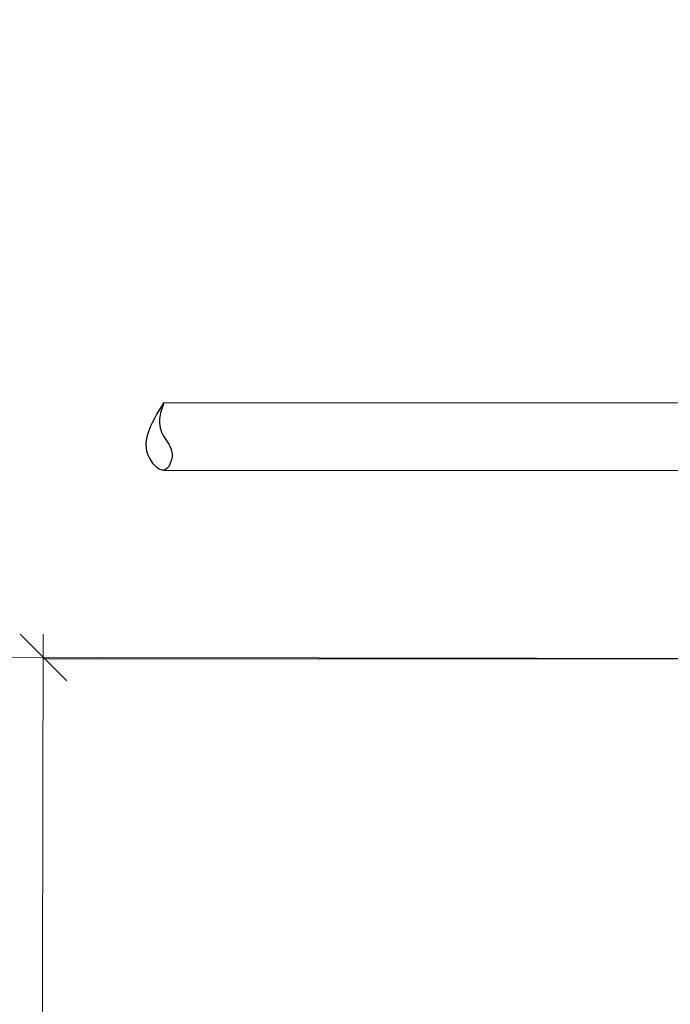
# Model space of a CAD drawing. Header units: millimetres. Extents: x -1722610 to 3896328, y -6858570 to -1329430.
# Tile 10 of 51: x 3075512 to 3078987, y -3463992 to -3458732. Entities that reach past the tile are written whole.
import ezdxf

# ---------------------------------------------------------------- set-up
doc = ezdxf.new("R2010")
doc.units = ezdxf.units.MM
doc.layers.add('PDF_Geometry', color=7, linetype='Continuous')

msp = doc.modelspace()

# ---------------------------------------------------------------- linework, layer by layer
at = {"layer": 'PDF_Geometry', "lineweight": 30}
for points in [[(3080220.4009, -3460779.5785), (3076281.3312, -3460778.9017)], [(3076281.3312, -3461138.876), (3080220.4009, -3461139.5528)]]:
    msp.add_lwpolyline(points, dxfattribs=at)
at = {"layer": 'PDF_Geometry', "color": 5, "lineweight": 18}
for points in [[(3075764.1548, -3462264.3512), (3075514.2903, -3462014.4867)], [(3075637.105, -3462014.4867), (3075607.5771, -3477770.4814)], [(3082915.144, -3462150.0065), (3074790.1067, -3462137.3015)], [(3082889.734, -3462145.7715), (3075636.859, -3462145.7715)]]:
    msp.add_lwpolyline(points, dxfattribs=at)
at = {"layer": 'PDF_Geometry', "lineweight": 30}
msp.add_spline([(3076281.3312, -3460778.9017), (3076218.6199, -3461095.5702), (3076281.197, -3461138.5641, -1.5563), (3076325.4714, -3461048.4728), (3076279.8656, -3460956.7591), (3076258.5761, -3460863.5596), (3076281.3312, -3460778.9017)], degree=3, dxfattribs=at)

doc.saveas('drawing.dxf')
